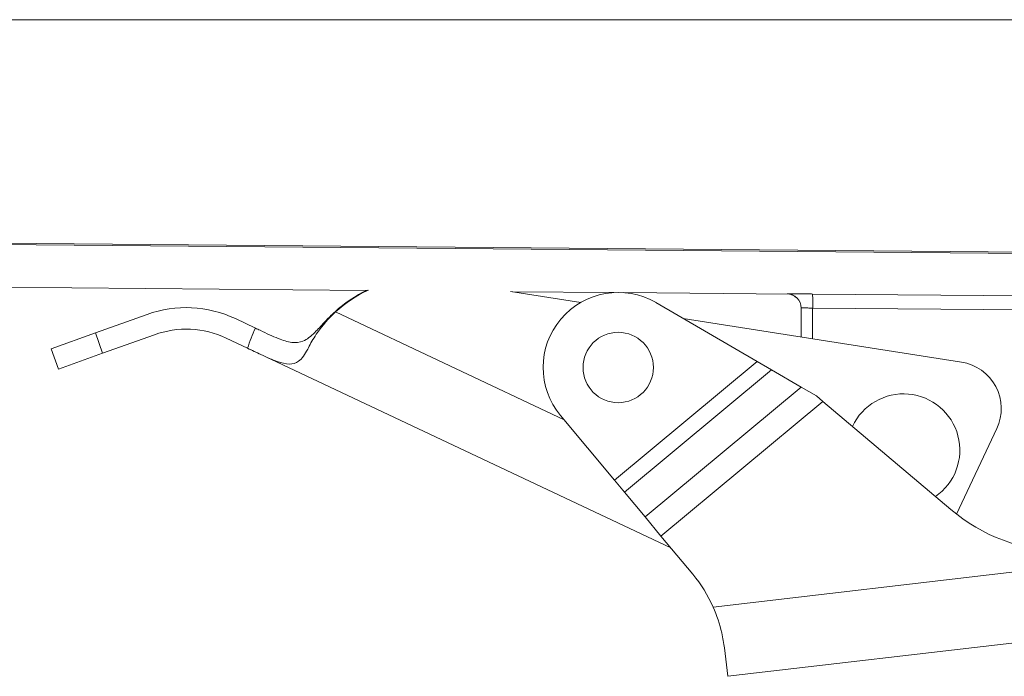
# Model space of a CAD drawing. Header units: inches. Extents: x 0 to 153, y 3 to 96.
# Tile 22 of 132: x 28.8 to 30.9, y 41.29 to 42.69. Entities that reach past the tile are written whole.
import ezdxf

# ---------------------------------------------------------------- set-up
doc = ezdxf.new("R2010")
doc.units = ezdxf.units.IN
doc.header["$LTSCALE"] = 4.5
doc.header["$MEASUREMENT"] = 0
doc.layers.add('Visible (ANSI)', color=7, linetype='Continuous', lineweight=18)
doc.layers.add('Visible Narrow (ANSI)', color=7, linetype='Continuous', lineweight=5)

msp = doc.modelspace()

# ---------------------------------------------------------------- linework, layer by layer
at = {"layer": 'Visible (ANSI)'}
for p, q in [((30.9664, 42.1898), (27.6962, 42.2183)), ((27.6508, 42.1249), (29.5407, 42.1084)), ((29.8474, 42.1064), (29.9971, 42.0829)), ((29.8519, 42.1057), (30.0671, 42.1039)), ((30.089, 42.1037), (30.4411, 42.1006)), ((30.1572, 42.0824), (30.3725, 41.957)), ((30.4665, 42.0711), (30.4665, 42.0092)), ((28.9626, 42.0177), (29.0729, 42.0572)), ((29.2609, 42.0482), (29.3036, 42.028)), ((30.2151, 42.0487), (30.8084, 41.9555)), ((28.9626, 42.0177), (28.8685, 41.9839)), ((28.9781, 41.9744), (29.0884, 42.0139)), ((29.2413, 42.0066), (29.2868, 41.9851)), ((28.884, 41.9406), (28.8685, 41.9839)), ((30.1888, 41.5595), (29.2868, 41.9851)), ((28.884, 41.9406), (28.9781, 41.9744)), ((30.3725, 41.957), (30.4031, 41.9392)), ((30.4031, 41.9392), (30.4662, 41.9025)), ((30.499, 41.8834), (30.4662, 41.9025)), ((30.5126, 41.8718), (30.499, 41.8834)), ((30.7851, 41.6415), (30.5126, 41.8718)), ((29.9537, 41.8417), (30.0685, 41.7039)), ((30.7972, 41.6317), (30.8833, 41.814)), ((30.0898, 41.6783), (30.0685, 41.7039)), ((30.0898, 41.6783), (30.1338, 41.6256)), ((30.1338, 41.6256), (30.1678, 41.5847)), ((30.1678, 41.5847), (30.2355, 41.5035)), ((31.8836, 41.4699), (30.31, 41.2859)), ((30.3029, 41.3463), (30.31, 41.2859))]:
    msp.add_line(p, q, dxfattribs=at)
msp.add_circle((30.0767, 41.9441), 0.075, dxfattribs=at)
for centre, radius, start, end in [((29.6558, 41.8652), 0.2691, 115.0668, 132.709), ((29.6558, 41.8652), 0.268, 114.5229, 132.6163), ((30.0767, 41.9441), 0.16, 59.7885, 219.7885), ((29.156, 41.8257), 0.246, 64.7419, 109.7419), ((29.156, 41.8257), 0.2, 64.7419, 109.7419), ((30.7928, 41.8567), 0.1, 334.7419, 81.0721), ((30.6846, 41.7679), 0.12, 304.5002, 155.0768), ((31.0305, 41.9317), 0.38, 229.7885, 269.19), ((30.005, 41.3115), 0.3, 23.9679, 39.7885)]:
    msp.add_arc(centre, radius, start, end, dxfattribs=at)
msp.add_ellipse((30.4364, 42.0709), major_axis=(0.03, -0.0003), ratio=0.999998, start_param=0.008724, end_param=1.570796, dxfattribs=at)
for points, knots in [([(30.4367, 42.1009), (30.4367, 42.1009), (30.437, 42.1009), (30.4377, 42.1009), (30.4378, 42.1009)], [0, 0, 0, 0, 0.1428571, 0.1734101, 0.1734101, 0.1734101, 0.1734101]), ([(29.3036, 42.028), (29.3069, 42.0265), (29.3103, 42.0249), (29.3275, 42.0168), (29.3405, 42.0106), (29.3626, 42.0018), (29.3722, 41.9987), (29.39, 41.9965), (29.3976, 41.9973), (29.414, 42.0039), (29.4218, 42.0104), (29.4367, 42.0253), (29.4431, 42.0324), (29.4501, 42.0399), (29.455, 42.0451), (29.4601, 42.0503), (29.468, 42.058), (29.4706, 42.0605), (29.4733, 42.063)], [-0.5132334, -0.5132334, -0.5132334, -0.5132334, -0.4869869, -0.4869869, -0.3777803, -0.3777803, -0.2814944, -0.2814944, -0.1907534, -0.1907534, -0.0815095, -0.0815095, 0, 0, 0, 0.0565227, 0.0565227, 0.0842815, 0.0842815, 0.0842815, 0.0842815]), ([(29.4183, 41.9894), (29.4231, 41.9986), (29.429, 42.0086), (29.4468, 42.0341), (29.4602, 42.0495), (29.4743, 42.0625)], [-0.9513587, -0.9513587, -0.9513587, -0.9513587, -0.8559181, -0.8559181, -0.7100033, -0.7100033, -0.7100033, -0.7100033]), ([(29.4183, 41.9894), (29.4172, 41.9873), (29.4161, 41.9853), (29.4089, 41.9718), (29.4032, 41.9629), (29.39, 41.9531), (29.3835, 41.9512), (29.368, 41.9516), (29.3596, 41.9537), (29.3394, 41.9607), (29.3276, 41.966), (29.3059, 41.9761), (29.2963, 41.9806), (29.2868, 41.9851)], [2.2369611, 2.2369611, 2.2369611, 2.2369611, 2.2569058, 2.2569058, 2.3743978, 2.3743978, 2.4663594, 2.4663594, 2.5541648, 2.5541648, 2.6576611, 2.6576611, 2.7358943, 2.7358943, 2.7358943, 2.7358943]), ([(30.3029, 41.3463), (30.3017, 41.3563), (30.3, 41.3672), (30.2932, 41.3968), (30.2868, 41.416), (30.2791, 41.4333)], [-0.8745176, -0.8745176, -0.8745176, -0.8745176, -0.7832048, -0.7832048, -0.6386664, -0.6386664, -0.6386664, -0.6386664])]:
    msp.add_open_spline(points, degree=3, knots=knots, dxfattribs=at)
at = {"layer": 'Visible Narrow (ANSI)'}
for p, q in [((30.9664, 42.6854), (27.648, 42.6854)), ((30.9664, 42.1872), (27.7136, 42.2155)), ((30.4367, 42.1009), (30.4367, 42.1011)), ((30.9664, 42.0966), (30.4908, 42.1007)), ((30.9664, 42.0666), (30.491, 42.0707)), ((30.491, 42.0707), (30.491, 42.0053)), ((29.4743, 42.0625), (29.9612, 41.8328)), ((28.9626, 42.0177), (28.9781, 41.9744)), ((30.0685, 41.7039), (30.3725, 41.957)), ((30.4031, 41.9392), (30.0898, 41.6783)), ((30.1338, 41.6256), (30.4662, 41.9025)), ((30.5126, 41.8718), (30.1678, 41.5847)), ((30.2791, 41.4333), (31.2625, 41.5483))]:
    msp.add_line(p, q, dxfattribs=at)
msp.add_arc((29.6558, 41.8652), 0.388, 155.1933, 162.0054, dxfattribs=at)
for centre, major_axis, ratio, start_param, end_param in [((30.4364, 42.0711), (0.03, -0.0003), 0.999997, 0.008727, 1.570796), ((30.4905, 42.0707), (0.0003, 0.03), 0.017452, 4.712541, 6.280606)]:
    msp.add_ellipse(centre, major_axis=major_axis, ratio=ratio, start_param=start_param, end_param=end_param, dxfattribs=at)
msp.add_open_spline([(30.4908, 42.1007), (30.4878, 42.1008), (30.4819, 42.1008), (30.4723, 42.1009), (30.4626, 42.101), (30.4531, 42.101), (30.4446, 42.1011), (30.4384, 42.1011), (30.4367, 42.1011), (30.4367, 42.1011)], degree=3, dxfattribs=at)
msp.add_open_spline([(30.491, 42.0707), (30.4899, 42.0708), (30.4888, 42.0708), (30.4876, 42.0708), (30.4874, 42.0708), (30.4872, 42.0708), (30.4869, 42.0708), (30.4855, 42.0708), (30.4841, 42.0709), (30.4826, 42.0709), (30.4811, 42.0709), (30.4797, 42.0709), (30.4782, 42.071), (30.4768, 42.071), (30.4753, 42.071), (30.474, 42.071), (30.4738, 42.071), (30.4736, 42.071), (30.4734, 42.071), (30.4723, 42.0711), (30.4712, 42.0711), (30.4702, 42.0711), (30.4699, 42.0711), (30.4697, 42.0711), (30.4695, 42.0711), (30.4687, 42.0711), (30.468, 42.0711), (30.4675, 42.0711), (30.4673, 42.0711), (30.4671, 42.0711), (30.4669, 42.0711), (30.4666, 42.0711), (30.4665, 42.0711), (30.4665, 42.0711)], degree=3, knots=[0, 0, 0, 0, 0.1198812, 0.1198812, 0.1198812, 0.1428571, 0.1428571, 0.1428571, 0.2857143, 0.2857143, 0.2857143, 0.4285714, 0.4285714, 0.4285714, 0.5714286, 0.5714286, 0.5714286, 0.590447, 0.590447, 0.590447, 0.7142857, 0.7142857, 0.7142857, 0.7471844, 0.7471844, 0.7471844, 0.8571429, 0.8571429, 0.8571429, 0.9041893, 0.9041893, 0.9041893, 1, 1, 1, 1], dxfattribs=at)

doc.saveas('drawing.dxf')
